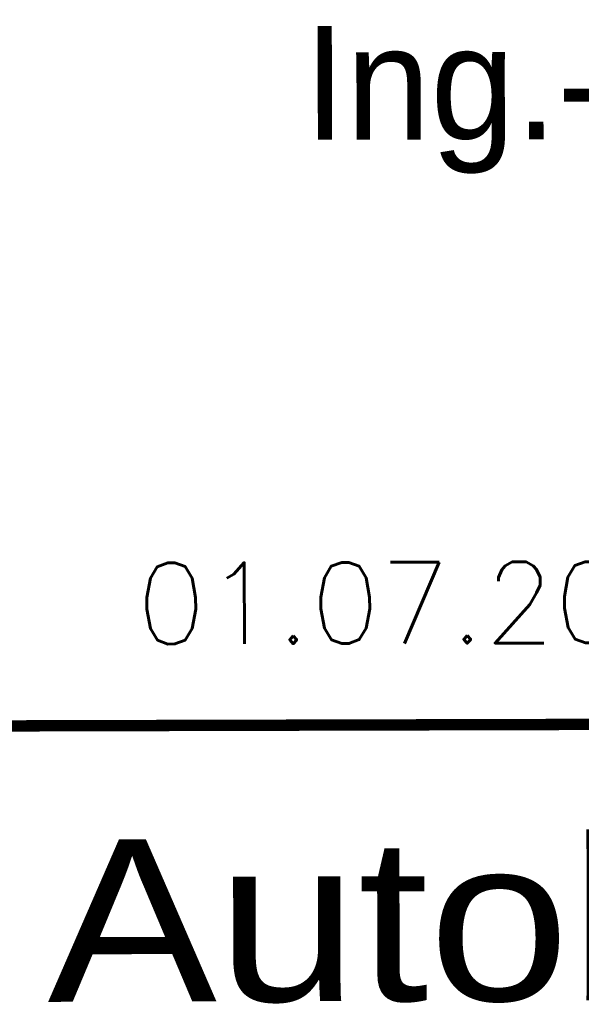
# Model space of a CAD drawing. Extents: x 0 to 1135, y 0 to 420.
# Tile 12 of 36: x 1058 to 1076, y 40 to 70. Entities that reach past the tile are written whole.
import ezdxf
from ezdxf.enums import TextEntityAlignment as Align

# ---------------------------------------------------------------- set-up
doc = ezdxf.new("R2010")
doc.units = 0
doc.header["$LTSCALE"] = 2
doc.header["$MEASUREMENT"] = 0
doc.linetypes.add('AUSGEZOGEN', pattern=[0])
doc.layers.add('LEGENDE', color=7, linetype='AUSGEZOGEN')
doc.styles.add('ROMANS', font='romans.shx', dxfattribs={"width": 0.8})
doc.styles.add('UNIR-H', font='unir_h.shx', dxfattribs={"width": 0.8})
doc.styles.add('UNIR-O', font='unir_o.shx')

msp = doc.modelspace()

# ---------------------------------------------------------------- linework, layer by layer
at = {"layer": 'LEGENDE', "const_width": 0.35}
msp.add_lwpolyline([(1057.226, 48.389), (1124.226, 48.561)], dxfattribs=at)

# ---------------------------------------------------------------- texts
at = {"layer": 'LEGENDE', "style": 'UNIR-O'}
msp.add_text('Ing.-Büro Lars Kustner', height=3.5, rotation=0.1472, dxfattribs=at).set_placement((1090.68, 66.497), align=Align.CENTER)
at = {"layer": 'LEGENDE', "style": 'ROMANS'}
msp.add_text('01.07.2008 ...........................', height=2.5, rotation=0.1472, dxfattribs=at).set_placement((1061.987, 50.91))
at = {"layer": 'LEGENDE', "style": 'UNIR-H', "width": 1.0947}
msp.add_text('Autobahndirektion', height=5, rotation=0.1472, dxfattribs=at).set_placement((1059.248, 39.894), (1122.248, 40.056), align=Align.FIT)

doc.saveas('drawing.dxf')
